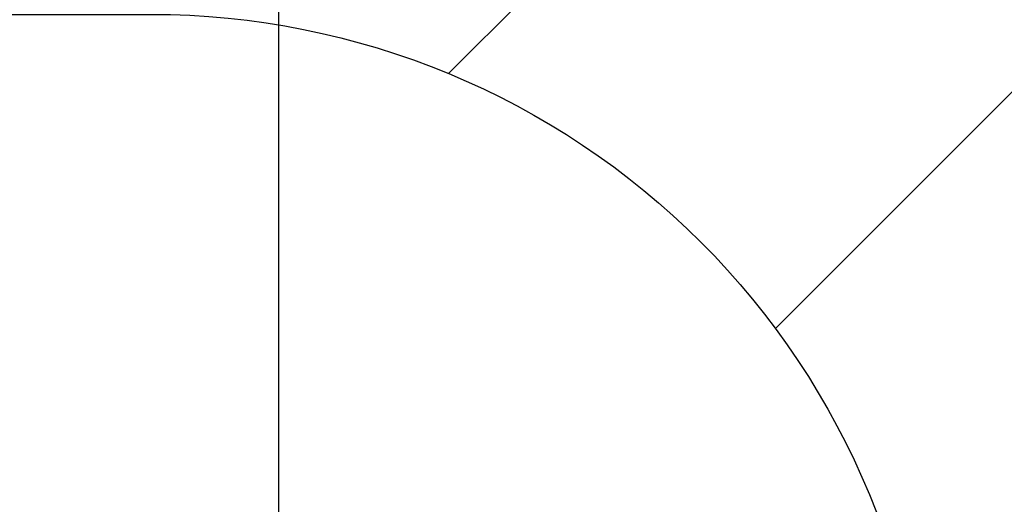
# Model space of a CAD drawing. Header units: millimetres. Extents: x -6179 to 18141, y -8419 to 8561.
# Tile 48 of 118: x -4848.2 to -4840.6, y 5663.43 to 5667.17. Entities that reach past the tile are written whole.
import ezdxf

# ---------------------------------------------------------------- set-up
doc = ezdxf.new("R2010")
doc.units = ezdxf.units.MM

msp = doc.modelspace()

# ---------------------------------------------------------------- hatches: boundary and pattern name
at = {"lineweight": 9}
h = msp.add_hatch(dxfattribs=at)
h.set_pattern_fill('ANSI31', color=256)
h.set_pattern_definition([(45, (-95017.643, 44216.9854), (-2.24506403, 2.24506403), [])])
h.paths.add_polyline_path([(-4941.19571, 5659.70769), (-4941.19571, 5662.20769), (-4871.19571, 5662.20769), (-4871.19571, 5592.20769), (-4873.69571, 5592.20769, -0.4142136), (-4878.19571, 5596.70769), (-4878.19571, 5646.20769, 0.4142136), (-4887.19571, 5655.20769), (-4936.69571, 5655.20769, -0.4142136)])
h.paths.add_polyline_path([(-4895.18138, 5670.20769), (-4895.18138, 5673.20769), (-4835.18138, 5673.20769), (-4835.18138, 5633.20769), (-4838.18138, 5633.20769, -0.4142136), (-4841.18138, 5636.20769), (-4841.18138, 5661.20769, 0.4142136), (-4847.18138, 5667.20769), (-4892.18138, 5667.20769, -0.4142136)])

# ---------------------------------------------------------------- linework, layer by layer
for p, q in [((-4846.19571, 200.81877), (-4846.19571, 5683.0824)), ((-4846.19778, 200.81877), (-4846.19571, 5667.12617)), ((-4846.19575, 5489.91819), (-4846.19571, 5667.12617))]:
    msp.add_line(p, q)
msp.add_lwpolyline([(-4835.18138, 5633.20769), (-4835.18138, 5673.20769), (-4895.18138, 5673.20769), (-4895.18138, 5670.20769, 0.4142136), (-4892.18138, 5667.20769), (-4847.18138, 5667.20769, -0.4142136), (-4841.18138, 5661.20769), (-4841.18138, 5636.20769, 0.4142136), (-4838.18138, 5633.20769), (-4835.18138, 5633.20769)], format="xyb")

doc.saveas('drawing.dxf')
